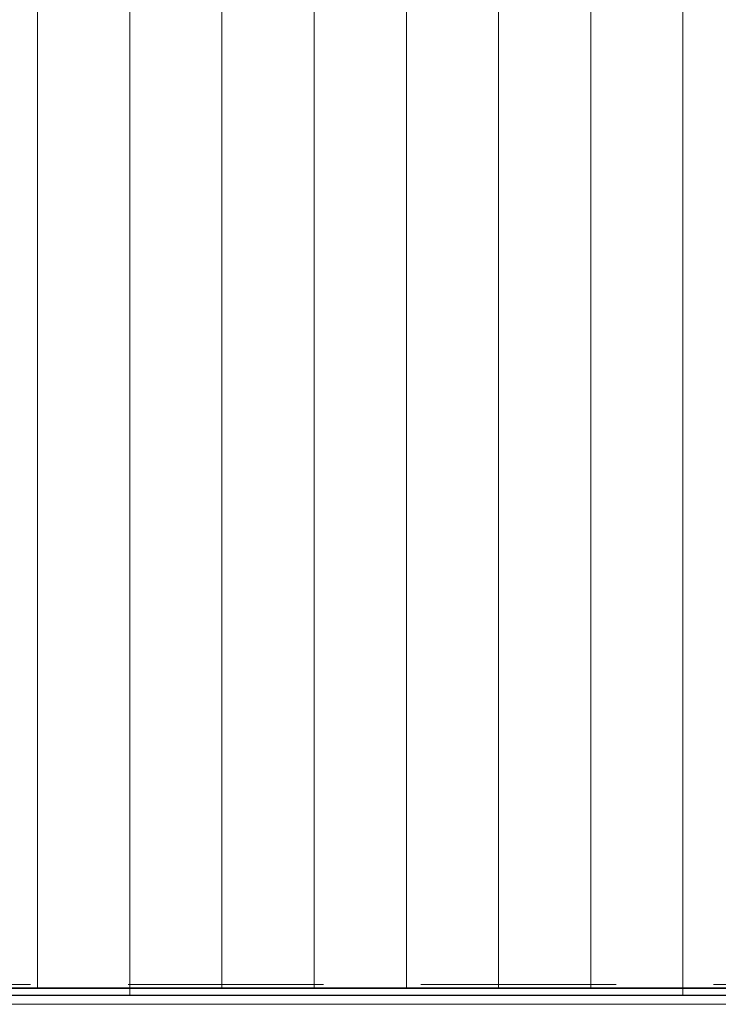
# Model space of a CAD drawing. Header units: millimetres. Extents: x -65 to 293624, y -1905 to 31061.
# Tile 45 of 256: x 34831 to 35589, y 15966 to 17034. Entities that reach past the tile are written whole.
import ezdxf

# ---------------------------------------------------------------- set-up
doc = ezdxf.new("R2010")
doc.units = ezdxf.units.MM
doc.header["$MEASUREMENT"] = 0
doc.linetypes.add('Hidden Line', pattern=[317.5, 211.666667, -105.833333])
for name, color, linetype in [('00 2D joon.AR', 7, 'Continuous'), ('1263 Katuse alusserv.AR', 7, 'Continuous'), ('1264 Katusevarustus.AR', 7, 'Continuous')]:
    doc.layers.add(name, color=color, linetype=linetype)

# ---------------------------------------------------------------- blocks, each defined once
blk = doc.blocks.new('*X261', base_point=(-38239, 12361.4))
at = {"layer": '1263 Katuse alusserv.AR', "color": 7, "linetype": 'Continuous', "lineweight": 13}
for p, q in [((34850.6, 17058.3), (34850.6, 16994.4)), ((34850.6, 17058.3), (34850.6, 16994.4)), ((34950.6, 17058.3), (34950.6, 16994.4)), ((34950.6, 17058.3), (34950.6, 16994.4)), ((35050.6, 17058.3), (35050.6, 16994.4)), ((35050.6, 17058.3), (35050.6, 16994.4)), ((35150.6, 17058.3), (35150.6, 16994.4)), ((35150.6, 17058.3), (35150.6, 16994.4)), ((35250.6, 17058.3), (35250.6, 16994.4)), ((35250.6, 17058.3), (35250.6, 16994.4)), ((35350.6, 17058.3), (35350.6, 16994.4)), ((35350.6, 17058.3), (35350.6, 16994.4)), ((35450.6, 17058.3), (35450.6, 16994.4)), ((35450.6, 17058.3), (35450.6, 16994.4)), ((35550.6, 17058.3), (35550.6, 16994.4)), ((35550.6, 17058.3), (35550.6, 16994.4)), ((34850.6, 16994.4), (34850.6, 16930.4)), ((34850.6, 16994.4), (34850.6, 16930.4)), ((34950.6, 16994.4), (34950.6, 16930.4)), ((34950.6, 16994.4), (34950.6, 16930.4)), ((35050.6, 16994.4), (35050.6, 16930.4)), ((35050.6, 16994.4), (35050.6, 16930.4)), ((35150.6, 16994.4), (35150.6, 16930.4)), ((35150.6, 16994.4), (35150.6, 16930.4)), ((35250.6, 16994.4), (35250.6, 16930.4)), ((35250.6, 16994.4), (35250.6, 16930.4)), ((35350.6, 16994.4), (35350.6, 16930.4)), ((35350.6, 16994.4), (35350.6, 16930.4)), ((35450.6, 16994.4), (35450.6, 16930.4)), ((35450.6, 16994.4), (35450.6, 16930.4)), ((35550.6, 16994.4), (35550.6, 16930.4)), ((35550.6, 16994.4), (35550.6, 16930.4)), ((34850.6, 16930.4), (34850.6, 16866.5)), ((34850.6, 16930.4), (34850.6, 16866.5)), ((34950.6, 16930.4), (34950.6, 16866.5)), ((34950.6, 16930.4), (34950.6, 16866.5)), ((35050.6, 16930.4), (35050.6, 16866.5)), ((35050.6, 16930.4), (35050.6, 16866.5)), ((35150.6, 16930.4), (35150.6, 16866.5)), ((35150.6, 16930.4), (35150.6, 16866.5)), ((35250.6, 16930.4), (35250.6, 16866.5)), ((35250.6, 16930.4), (35250.6, 16866.5)), ((35350.6, 16930.4), (35350.6, 16866.5)), ((35350.6, 16930.4), (35350.6, 16866.5)), ((35450.6, 16930.4), (35450.6, 16866.5)), ((35450.6, 16930.4), (35450.6, 16866.5)), ((35550.6, 16930.4), (35550.6, 16866.5)), ((35550.6, 16930.4), (35550.6, 16866.5)), ((34850.6, 16866.5), (34850.6, 16802.6)), ((34850.6, 16866.5), (34850.6, 16802.6)), ((34950.6, 16866.5), (34950.6, 16802.6)), ((34950.6, 16866.5), (34950.6, 16802.6)), ((35050.6, 16866.5), (35050.6, 16802.6)), ((35050.6, 16866.5), (35050.6, 16802.6)), ((35150.6, 16866.5), (35150.6, 16802.6)), ((35150.6, 16866.5), (35150.6, 16802.6)), ((35250.6, 16866.5), (35250.6, 16802.6)), ((35250.6, 16866.5), (35250.6, 16802.6)), ((35350.6, 16866.5), (35350.6, 16802.6)), ((35350.6, 16866.5), (35350.6, 16802.6)), ((35450.6, 16866.5), (35450.6, 16802.6)), ((35450.6, 16866.5), (35450.6, 16802.6)), ((35550.6, 16866.5), (35550.6, 16802.6)), ((35550.6, 16866.5), (35550.6, 16802.6)), ((34850.6, 16802.6), (34850.6, 16738.7)), ((34850.6, 16802.6), (34850.6, 16738.7)), ((34950.6, 16802.6), (34950.6, 16738.7)), ((34950.6, 16802.6), (34950.6, 16738.7)), ((35050.6, 16802.6), (35050.6, 16738.7)), ((35050.6, 16802.6), (35050.6, 16738.7)), ((35150.6, 16802.6), (35150.6, 16738.7)), ((35150.6, 16802.6), (35150.6, 16738.7)), ((35250.6, 16802.6), (35250.6, 16738.7)), ((35250.6, 16802.6), (35250.6, 16738.7)), ((35350.6, 16802.6), (35350.6, 16738.7)), ((35350.6, 16802.6), (35350.6, 16738.7)), ((35450.6, 16802.6), (35450.6, 16738.7)), ((35450.6, 16802.6), (35450.6, 16738.7)), ((35550.6, 16802.6), (35550.6, 16738.7)), ((35550.6, 16802.6), (35550.6, 16738.7)), ((34850.6, 16738.7), (34850.6, 16674.8)), ((34850.6, 16738.7), (34850.6, 16674.8)), ((34950.6, 16738.7), (34950.6, 16674.8)), ((34950.6, 16738.7), (34950.6, 16674.8)), ((35050.6, 16738.7), (35050.6, 16674.8)), ((35050.6, 16738.7), (35050.6, 16674.8)), ((35150.6, 16738.7), (35150.6, 16674.8)), ((35150.6, 16738.7), (35150.6, 16674.8)), ((35250.6, 16738.7), (35250.6, 16674.8)), ((35250.6, 16738.7), (35250.6, 16674.8)), ((35350.6, 16738.7), (35350.6, 16674.8)), ((35350.6, 16738.7), (35350.6, 16674.8)), ((35450.6, 16738.7), (35450.6, 16674.8)), ((35450.6, 16738.7), (35450.6, 16674.8)), ((35550.6, 16738.7), (35550.6, 16674.8)), ((35550.6, 16738.7), (35550.6, 16674.8)), ((34850.6, 16674.8), (34850.6, 16610.9)), ((34850.6, 16674.8), (34850.6, 16610.9)), ((34950.6, 16674.8), (34950.6, 16610.9)), ((34950.6, 16674.8), (34950.6, 16610.9)), ((35050.6, 16674.8), (35050.6, 16610.9)), ((35050.6, 16674.8), (35050.6, 16610.9)), ((35150.6, 16674.8), (35150.6, 16610.9)), ((35150.6, 16674.8), (35150.6, 16610.9)), ((35250.6, 16674.8), (35250.6, 16610.9)), ((35250.6, 16674.8), (35250.6, 16610.9)), ((35350.6, 16674.8), (35350.6, 16610.9)), ((35350.6, 16674.8), (35350.6, 16610.9)), ((35450.6, 16674.8), (35450.6, 16610.9)), ((35450.6, 16674.8), (35450.6, 16610.9)), ((35550.6, 16674.8), (35550.6, 16610.9)), ((35550.6, 16674.8), (35550.6, 16610.9)), ((34850.6, 16610.9), (34850.6, 16547)), ((34850.6, 16610.9), (34850.6, 16547)), ((34950.6, 16610.9), (34950.6, 16547)), ((34950.6, 16610.9), (34950.6, 16547)), ((35050.6, 16610.9), (35050.6, 16547)), ((35050.6, 16610.9), (35050.6, 16547)), ((35150.6, 16610.9), (35150.6, 16547)), ((35150.6, 16610.9), (35150.6, 16547)), ((35250.6, 16610.9), (35250.6, 16547)), ((35250.6, 16610.9), (35250.6, 16547)), ((35350.6, 16610.9), (35350.6, 16547)), ((35350.6, 16610.9), (35350.6, 16547)), ((35450.6, 16610.9), (35450.6, 16547)), ((35450.6, 16610.9), (35450.6, 16547)), ((35550.6, 16610.9), (35550.6, 16547)), ((35550.6, 16610.9), (35550.6, 16547)), ((34850.6, 16547), (34850.6, 16483)), ((34850.6, 16547), (34850.6, 16483)), ((34950.6, 16547), (34950.6, 16483)), ((34950.6, 16547), (34950.6, 16483)), ((35050.6, 16547), (35050.6, 16483)), ((35050.6, 16547), (35050.6, 16483)), ((35150.6, 16547), (35150.6, 16483)), ((35150.6, 16547), (35150.6, 16483)), ((35250.6, 16547), (35250.6, 16483)), ((35250.6, 16547), (35250.6, 16483)), ((35350.6, 16547), (35350.6, 16483)), ((35350.6, 16547), (35350.6, 16483)), ((35450.6, 16547), (35450.6, 16483)), ((35450.6, 16547), (35450.6, 16483)), ((35550.6, 16547), (35550.6, 16483)), ((35550.6, 16547), (35550.6, 16483)), ((34850.6, 16483), (34850.6, 16419.1)), ((34850.6, 16483), (34850.6, 16419.1)), ((34950.6, 16483), (34950.6, 16419.1)), ((34950.6, 16483), (34950.6, 16419.1)), ((35050.6, 16483), (35050.6, 16419.1)), ((35050.6, 16483), (35050.6, 16419.1)), ((35150.6, 16483), (35150.6, 16419.1)), ((35150.6, 16483), (35150.6, 16419.1)), ((35250.6, 16483), (35250.6, 16419.1)), ((35250.6, 16483), (35250.6, 16419.1)), ((35350.6, 16483), (35350.6, 16419.1)), ((35350.6, 16483), (35350.6, 16419.1)), ((35450.6, 16483), (35450.6, 16419.1)), ((35450.6, 16483), (35450.6, 16419.1)), ((35550.6, 16483), (35550.6, 16419.1)), ((35550.6, 16483), (35550.6, 16419.1)), ((34850.6, 16419.1), (34850.6, 16355.2)), ((34850.6, 16419.1), (34850.6, 16355.2)), ((34950.6, 16419.1), (34950.6, 16355.2)), ((34950.6, 16419.1), (34950.6, 16355.2)), ((35050.6, 16419.1), (35050.6, 16355.2)), ((35050.6, 16419.1), (35050.6, 16355.2)), ((35150.6, 16419.1), (35150.6, 16355.2)), ((35150.6, 16419.1), (35150.6, 16355.2)), ((35250.6, 16419.1), (35250.6, 16355.2)), ((35250.6, 16419.1), (35250.6, 16355.2)), ((35350.6, 16419.1), (35350.6, 16355.2)), ((35350.6, 16419.1), (35350.6, 16355.2)), ((35450.6, 16419.1), (35450.6, 16355.2)), ((35450.6, 16419.1), (35450.6, 16355.2)), ((35550.6, 16419.1), (35550.6, 16355.2)), ((35550.6, 16419.1), (35550.6, 16355.2)), ((34850.6, 16355.2), (34850.6, 16291.3)), ((34850.6, 16355.2), (34850.6, 16291.3)), ((34950.6, 16355.2), (34950.6, 16291.3)), ((34950.6, 16355.2), (34950.6, 16291.3)), ((35050.6, 16355.2), (35050.6, 16291.3)), ((35050.6, 16355.2), (35050.6, 16291.3)), ((35150.6, 16355.2), (35150.6, 16291.3)), ((35150.6, 16355.2), (35150.6, 16291.3)), ((35250.6, 16355.2), (35250.6, 16291.3)), ((35250.6, 16355.2), (35250.6, 16291.3)), ((35350.6, 16355.2), (35350.6, 16291.3)), ((35350.6, 16355.2), (35350.6, 16291.3)), ((35450.6, 16355.2), (35450.6, 16291.3)), ((35450.6, 16355.2), (35450.6, 16291.3)), ((35550.6, 16355.2), (35550.6, 16291.3)), ((35550.6, 16355.2), (35550.6, 16291.3)), ((34850.6, 16291.3), (34850.6, 16227.4)), ((34850.6, 16291.3), (34850.6, 16227.4)), ((34950.6, 16291.3), (34950.6, 16227.4)), ((34950.6, 16291.3), (34950.6, 16227.4)), ((35050.6, 16291.3), (35050.6, 16227.4)), ((35050.6, 16291.3), (35050.6, 16227.4)), ((35150.6, 16291.3), (35150.6, 16227.4)), ((35150.6, 16291.3), (35150.6, 16227.4)), ((35250.6, 16291.3), (35250.6, 16227.4)), ((35250.6, 16291.3), (35250.6, 16227.4)), ((35350.6, 16291.3), (35350.6, 16227.4)), ((35350.6, 16291.3), (35350.6, 16227.4)), ((35450.6, 16291.3), (35450.6, 16227.4)), ((35450.6, 16291.3), (35450.6, 16227.4)), ((35550.6, 16291.3), (35550.6, 16227.4)), ((35550.6, 16291.3), (35550.6, 16227.4)), ((34850.6, 16227.4), (34850.6, 16163.5)), ((34850.6, 16227.4), (34850.6, 16163.5)), ((34950.6, 16227.4), (34950.6, 16163.5)), ((34950.6, 16227.4), (34950.6, 16163.5)), ((35050.6, 16227.4), (35050.6, 16163.5)), ((35050.6, 16227.4), (35050.6, 16163.5)), ((35150.6, 16227.4), (35150.6, 16163.5)), ((35150.6, 16227.4), (35150.6, 16163.5)), ((35250.6, 16227.4), (35250.6, 16163.5)), ((35250.6, 16227.4), (35250.6, 16163.5)), ((35350.6, 16227.4), (35350.6, 16163.5)), ((35350.6, 16227.4), (35350.6, 16163.5)), ((35450.6, 16227.4), (35450.6, 16163.5)), ((35450.6, 16227.4), (35450.6, 16163.5)), ((35550.6, 16227.4), (35550.6, 16163.5)), ((35550.6, 16227.4), (35550.6, 16163.5)), ((34850.6, 16163.5), (34850.6, 16099.5)), ((34850.6, 16163.5), (34850.6, 16099.5)), ((34950.6, 16163.5), (34950.6, 16099.5)), ((34950.6, 16163.5), (34950.6, 16099.5)), ((35050.6, 16163.5), (35050.6, 16099.5)), ((35050.6, 16163.5), (35050.6, 16099.5)), ((35150.6, 16163.5), (35150.6, 16099.5)), ((35150.6, 16163.5), (35150.6, 16099.5)), ((35250.6, 16163.5), (35250.6, 16099.5)), ((35250.6, 16163.5), (35250.6, 16099.5)), ((35350.6, 16163.5), (35350.6, 16099.5)), ((35350.6, 16163.5), (35350.6, 16099.5)), ((35450.6, 16163.5), (35450.6, 16099.5)), ((35450.6, 16163.5), (35450.6, 16099.5)), ((35550.6, 16163.5), (35550.6, 16099.5)), ((35550.6, 16163.5), (35550.6, 16099.5)), ((34850.6, 16099.5), (34850.6, 16035.6)), ((34850.6, 16099.5), (34850.6, 16035.6)), ((34950.6, 16099.5), (34950.6, 16035.6)), ((34950.6, 16099.5), (34950.6, 16035.6)), ((35050.6, 16099.5), (35050.6, 16035.6)), ((35050.6, 16099.5), (35050.6, 16035.6)), ((35150.6, 16099.5), (35150.6, 16035.6)), ((35150.6, 16099.5), (35150.6, 16035.6)), ((35250.6, 16099.5), (35250.6, 16035.6)), ((35250.6, 16099.5), (35250.6, 16035.6)), ((35350.6, 16099.5), (35350.6, 16035.6)), ((35350.6, 16099.5), (35350.6, 16035.6)), ((35450.6, 16099.5), (35450.6, 16035.6)), ((35450.6, 16099.5), (35450.6, 16035.6)), ((35550.6, 16099.5), (35550.6, 16035.6)), ((35550.6, 16099.5), (35550.6, 16035.6)), ((34850.6, 16035.6), (34850.6, 15984.2)), ((34850.6, 16035.6), (34850.6, 15984.2)), ((34950.6, 16035.6), (34950.6, 15984.2)), ((34950.6, 16035.6), (34950.6, 15984.2)), ((35050.6, 16035.6), (35050.6, 15984.2)), ((35050.6, 16035.6), (35050.6, 15984.2)), ((35150.6, 16035.6), (35150.6, 15984.2)), ((35150.6, 16035.6), (35150.6, 15984.2)), ((35250.6, 16035.6), (35250.6, 15984.2)), ((35250.6, 16035.6), (35250.6, 15984.2)), ((35350.6, 16035.6), (35350.6, 15984.2)), ((35350.6, 16035.6), (35350.6, 15984.2)), ((35450.6, 16035.6), (35450.6, 15984.2)), ((35450.6, 16035.6), (35450.6, 15984.2)), ((35550.6, 16035.6), (35550.6, 15984.2)), ((35550.6, 16035.6), (35550.6, 15984.2))]:
    blk.add_line(p, q, dxfattribs=at)
blk = doc.blocks.new('*X262', base_point=(-38239, 12361.4))
at = {"layer": '1263 Katuse alusserv.AR', "color": 7, "linetype": 'Continuous', "lineweight": 13}
for p, q in [((34850.6, 17058.3), (34850.6, 16994.4)), ((34850.6, 17058.3), (34850.6, 16994.4)), ((34950.6, 17058.3), (34950.6, 16994.4)), ((34950.6, 17058.3), (34950.6, 16994.4)), ((35050.6, 17058.3), (35050.6, 16994.4)), ((35050.6, 17058.3), (35050.6, 16994.4)), ((35150.6, 17058.3), (35150.6, 16994.4)), ((35150.6, 17058.3), (35150.6, 16994.4)), ((35250.6, 17058.3), (35250.6, 16994.4)), ((35250.6, 17058.3), (35250.6, 16994.4)), ((35350.6, 17058.3), (35350.6, 16994.4)), ((35350.6, 17058.3), (35350.6, 16994.4)), ((35450.6, 17058.3), (35450.6, 16994.4)), ((35450.6, 17058.3), (35450.6, 16994.4)), ((35550.6, 17058.3), (35550.6, 16994.4)), ((35550.6, 17058.3), (35550.6, 16994.4)), ((34850.6, 16994.4), (34850.6, 16930.4)), ((34850.6, 16994.4), (34850.6, 16930.4)), ((34950.6, 16994.4), (34950.6, 16930.4)), ((34950.6, 16994.4), (34950.6, 16930.4)), ((35050.6, 16994.4), (35050.6, 16930.4)), ((35050.6, 16994.4), (35050.6, 16930.4)), ((35150.6, 16994.4), (35150.6, 16930.4)), ((35150.6, 16994.4), (35150.6, 16930.4)), ((35250.6, 16994.4), (35250.6, 16930.4)), ((35250.6, 16994.4), (35250.6, 16930.4)), ((35350.6, 16994.4), (35350.6, 16930.4)), ((35350.6, 16994.4), (35350.6, 16930.4)), ((35450.6, 16994.4), (35450.6, 16930.4)), ((35450.6, 16994.4), (35450.6, 16930.4)), ((35550.6, 16994.4), (35550.6, 16930.4)), ((35550.6, 16994.4), (35550.6, 16930.4)), ((34850.6, 16930.4), (34850.6, 16866.5)), ((34850.6, 16930.4), (34850.6, 16866.5)), ((34950.6, 16930.4), (34950.6, 16866.5)), ((34950.6, 16930.4), (34950.6, 16866.5)), ((35050.6, 16930.4), (35050.6, 16866.5)), ((35050.6, 16930.4), (35050.6, 16866.5)), ((35150.6, 16930.4), (35150.6, 16866.5)), ((35150.6, 16930.4), (35150.6, 16866.5)), ((35250.6, 16930.4), (35250.6, 16866.5)), ((35250.6, 16930.4), (35250.6, 16866.5)), ((35350.6, 16930.4), (35350.6, 16866.5)), ((35350.6, 16930.4), (35350.6, 16866.5)), ((35450.6, 16930.4), (35450.6, 16866.5)), ((35450.6, 16930.4), (35450.6, 16866.5)), ((35550.6, 16930.4), (35550.6, 16866.5)), ((35550.6, 16930.4), (35550.6, 16866.5)), ((34850.6, 16866.5), (34850.6, 16802.6)), ((34850.6, 16866.5), (34850.6, 16802.6)), ((34950.6, 16866.5), (34950.6, 16802.6)), ((34950.6, 16866.5), (34950.6, 16802.6)), ((35050.6, 16866.5), (35050.6, 16802.6)), ((35050.6, 16866.5), (35050.6, 16802.6)), ((35150.6, 16866.5), (35150.6, 16802.6)), ((35150.6, 16866.5), (35150.6, 16802.6)), ((35250.6, 16866.5), (35250.6, 16802.6)), ((35250.6, 16866.5), (35250.6, 16802.6)), ((35350.6, 16866.5), (35350.6, 16802.6)), ((35350.6, 16866.5), (35350.6, 16802.6)), ((35450.6, 16866.5), (35450.6, 16802.6)), ((35450.6, 16866.5), (35450.6, 16802.6)), ((35550.6, 16866.5), (35550.6, 16802.6)), ((35550.6, 16866.5), (35550.6, 16802.6)), ((34850.6, 16802.6), (34850.6, 16738.7)), ((34850.6, 16802.6), (34850.6, 16738.7)), ((34950.6, 16802.6), (34950.6, 16738.7)), ((34950.6, 16802.6), (34950.6, 16738.7)), ((35050.6, 16802.6), (35050.6, 16738.7)), ((35050.6, 16802.6), (35050.6, 16738.7)), ((35150.6, 16802.6), (35150.6, 16738.7)), ((35150.6, 16802.6), (35150.6, 16738.7)), ((35250.6, 16802.6), (35250.6, 16738.7)), ((35250.6, 16802.6), (35250.6, 16738.7)), ((35350.6, 16802.6), (35350.6, 16738.7)), ((35350.6, 16802.6), (35350.6, 16738.7)), ((35450.6, 16802.6), (35450.6, 16738.7)), ((35450.6, 16802.6), (35450.6, 16738.7)), ((35550.6, 16802.6), (35550.6, 16738.7)), ((35550.6, 16802.6), (35550.6, 16738.7)), ((34850.6, 16738.7), (34850.6, 16674.8)), ((34850.6, 16738.7), (34850.6, 16674.8)), ((34950.6, 16738.7), (34950.6, 16674.8)), ((34950.6, 16738.7), (34950.6, 16674.8)), ((35050.6, 16738.7), (35050.6, 16674.8)), ((35050.6, 16738.7), (35050.6, 16674.8)), ((35150.6, 16738.7), (35150.6, 16674.8)), ((35150.6, 16738.7), (35150.6, 16674.8)), ((35250.6, 16738.7), (35250.6, 16674.8)), ((35250.6, 16738.7), (35250.6, 16674.8)), ((35350.6, 16738.7), (35350.6, 16674.8)), ((35350.6, 16738.7), (35350.6, 16674.8)), ((35450.6, 16738.7), (35450.6, 16674.8)), ((35450.6, 16738.7), (35450.6, 16674.8)), ((35550.6, 16738.7), (35550.6, 16674.8)), ((35550.6, 16738.7), (35550.6, 16674.8)), ((34850.6, 16674.8), (34850.6, 16610.9)), ((34850.6, 16674.8), (34850.6, 16610.9)), ((34950.6, 16674.8), (34950.6, 16610.9)), ((34950.6, 16674.8), (34950.6, 16610.9)), ((35050.6, 16674.8), (35050.6, 16610.9)), ((35050.6, 16674.8), (35050.6, 16610.9)), ((35150.6, 16674.8), (35150.6, 16610.9)), ((35150.6, 16674.8), (35150.6, 16610.9)), ((35250.6, 16674.8), (35250.6, 16610.9)), ((35250.6, 16674.8), (35250.6, 16610.9)), ((35350.6, 16674.8), (35350.6, 16610.9)), ((35350.6, 16674.8), (35350.6, 16610.9)), ((35450.6, 16674.8), (35450.6, 16610.9)), ((35450.6, 16674.8), (35450.6, 16610.9)), ((35550.6, 16674.8), (35550.6, 16610.9)), ((35550.6, 16674.8), (35550.6, 16610.9)), ((34850.6, 16610.9), (34850.6, 16547)), ((34850.6, 16610.9), (34850.6, 16547)), ((34950.6, 16610.9), (34950.6, 16547)), ((34950.6, 16610.9), (34950.6, 16547)), ((35050.6, 16610.9), (35050.6, 16547)), ((35050.6, 16610.9), (35050.6, 16547)), ((35150.6, 16610.9), (35150.6, 16547)), ((35150.6, 16610.9), (35150.6, 16547)), ((35250.6, 16610.9), (35250.6, 16547)), ((35250.6, 16610.9), (35250.6, 16547)), ((35350.6, 16610.9), (35350.6, 16547)), ((35350.6, 16610.9), (35350.6, 16547)), ((35450.6, 16610.9), (35450.6, 16547)), ((35450.6, 16610.9), (35450.6, 16547)), ((35550.6, 16610.9), (35550.6, 16547)), ((35550.6, 16610.9), (35550.6, 16547)), ((34850.6, 16547), (34850.6, 16483)), ((34850.6, 16547), (34850.6, 16483)), ((34950.6, 16547), (34950.6, 16483)), ((34950.6, 16547), (34950.6, 16483)), ((35050.6, 16547), (35050.6, 16483)), ((35050.6, 16547), (35050.6, 16483)), ((35150.6, 16547), (35150.6, 16483)), ((35150.6, 16547), (35150.6, 16483)), ((35250.6, 16547), (35250.6, 16483)), ((35250.6, 16547), (35250.6, 16483)), ((35350.6, 16547), (35350.6, 16483)), ((35350.6, 16547), (35350.6, 16483)), ((35450.6, 16547), (35450.6, 16483)), ((35450.6, 16547), (35450.6, 16483)), ((35550.6, 16547), (35550.6, 16483)), ((35550.6, 16547), (35550.6, 16483)), ((34850.6, 16483), (34850.6, 16419.1)), ((34850.6, 16483), (34850.6, 16419.1)), ((34950.6, 16483), (34950.6, 16419.1)), ((34950.6, 16483), (34950.6, 16419.1)), ((35050.6, 16483), (35050.6, 16419.1)), ((35050.6, 16483), (35050.6, 16419.1)), ((35150.6, 16483), (35150.6, 16419.1)), ((35150.6, 16483), (35150.6, 16419.1)), ((35250.6, 16483), (35250.6, 16419.1)), ((35250.6, 16483), (35250.6, 16419.1)), ((35350.6, 16483), (35350.6, 16419.1)), ((35350.6, 16483), (35350.6, 16419.1)), ((35450.6, 16483), (35450.6, 16419.1)), ((35450.6, 16483), (35450.6, 16419.1)), ((35550.6, 16483), (35550.6, 16419.1)), ((35550.6, 16483), (35550.6, 16419.1)), ((34850.6, 16419.1), (34850.6, 16355.2)), ((34850.6, 16419.1), (34850.6, 16355.2)), ((34950.6, 16419.1), (34950.6, 16355.2)), ((34950.6, 16419.1), (34950.6, 16355.2)), ((35050.6, 16419.1), (35050.6, 16355.2)), ((35050.6, 16419.1), (35050.6, 16355.2)), ((35150.6, 16419.1), (35150.6, 16355.2)), ((35150.6, 16419.1), (35150.6, 16355.2)), ((35250.6, 16419.1), (35250.6, 16355.2)), ((35250.6, 16419.1), (35250.6, 16355.2)), ((35350.6, 16419.1), (35350.6, 16355.2)), ((35350.6, 16419.1), (35350.6, 16355.2)), ((35450.6, 16419.1), (35450.6, 16355.2)), ((35450.6, 16419.1), (35450.6, 16355.2)), ((35550.6, 16419.1), (35550.6, 16355.2)), ((35550.6, 16419.1), (35550.6, 16355.2)), ((34850.6, 16355.2), (34850.6, 16291.3)), ((34850.6, 16355.2), (34850.6, 16291.3)), ((34950.6, 16355.2), (34950.6, 16291.3)), ((34950.6, 16355.2), (34950.6, 16291.3)), ((35050.6, 16355.2), (35050.6, 16291.3)), ((35050.6, 16355.2), (35050.6, 16291.3)), ((35150.6, 16355.2), (35150.6, 16291.3)), ((35150.6, 16355.2), (35150.6, 16291.3)), ((35250.6, 16355.2), (35250.6, 16291.3)), ((35250.6, 16355.2), (35250.6, 16291.3)), ((35350.6, 16355.2), (35350.6, 16291.3)), ((35350.6, 16355.2), (35350.6, 16291.3)), ((35450.6, 16355.2), (35450.6, 16291.3)), ((35450.6, 16355.2), (35450.6, 16291.3)), ((35550.6, 16355.2), (35550.6, 16291.3)), ((35550.6, 16355.2), (35550.6, 16291.3)), ((34850.6, 16291.3), (34850.6, 16227.4)), ((34850.6, 16291.3), (34850.6, 16227.4)), ((34950.6, 16291.3), (34950.6, 16227.4)), ((34950.6, 16291.3), (34950.6, 16227.4)), ((35050.6, 16291.3), (35050.6, 16227.4)), ((35050.6, 16291.3), (35050.6, 16227.4)), ((35150.6, 16291.3), (35150.6, 16227.4)), ((35150.6, 16291.3), (35150.6, 16227.4)), ((35250.6, 16291.3), (35250.6, 16227.4)), ((35250.6, 16291.3), (35250.6, 16227.4)), ((35350.6, 16291.3), (35350.6, 16227.4)), ((35350.6, 16291.3), (35350.6, 16227.4)), ((35450.6, 16291.3), (35450.6, 16227.4)), ((35450.6, 16291.3), (35450.6, 16227.4)), ((35550.6, 16291.3), (35550.6, 16227.4)), ((35550.6, 16291.3), (35550.6, 16227.4)), ((34850.6, 16227.4), (34850.6, 16163.5)), ((34850.6, 16227.4), (34850.6, 16163.5)), ((34950.6, 16227.4), (34950.6, 16163.5)), ((34950.6, 16227.4), (34950.6, 16163.5)), ((35050.6, 16227.4), (35050.6, 16163.5)), ((35050.6, 16227.4), (35050.6, 16163.5)), ((35150.6, 16227.4), (35150.6, 16163.5)), ((35150.6, 16227.4), (35150.6, 16163.5)), ((35250.6, 16227.4), (35250.6, 16163.5)), ((35250.6, 16227.4), (35250.6, 16163.5)), ((35350.6, 16227.4), (35350.6, 16163.5)), ((35350.6, 16227.4), (35350.6, 16163.5)), ((35450.6, 16227.4), (35450.6, 16163.5)), ((35450.6, 16227.4), (35450.6, 16163.5)), ((35550.6, 16227.4), (35550.6, 16163.5)), ((35550.6, 16227.4), (35550.6, 16163.5)), ((34850.6, 16163.5), (34850.6, 16099.5)), ((34850.6, 16163.5), (34850.6, 16099.5)), ((34950.6, 16163.5), (34950.6, 16099.5)), ((34950.6, 16163.5), (34950.6, 16099.5)), ((35050.6, 16163.5), (35050.6, 16099.5)), ((35050.6, 16163.5), (35050.6, 16099.5)), ((35150.6, 16163.5), (35150.6, 16099.5)), ((35150.6, 16163.5), (35150.6, 16099.5)), ((35250.6, 16163.5), (35250.6, 16099.5)), ((35250.6, 16163.5), (35250.6, 16099.5)), ((35350.6, 16163.5), (35350.6, 16099.5)), ((35350.6, 16163.5), (35350.6, 16099.5)), ((35450.6, 16163.5), (35450.6, 16099.5)), ((35450.6, 16163.5), (35450.6, 16099.5)), ((35550.6, 16163.5), (35550.6, 16099.5)), ((35550.6, 16163.5), (35550.6, 16099.5)), ((34850.6, 16099.5), (34850.6, 16035.6)), ((34850.6, 16099.5), (34850.6, 16035.6)), ((34950.6, 16099.5), (34950.6, 16035.6)), ((34950.6, 16099.5), (34950.6, 16035.6)), ((35050.6, 16099.5), (35050.6, 16035.6)), ((35050.6, 16099.5), (35050.6, 16035.6)), ((35150.6, 16099.5), (35150.6, 16035.6)), ((35150.6, 16099.5), (35150.6, 16035.6)), ((35250.6, 16099.5), (35250.6, 16035.6)), ((35250.6, 16099.5), (35250.6, 16035.6)), ((35350.6, 16099.5), (35350.6, 16035.6)), ((35350.6, 16099.5), (35350.6, 16035.6)), ((35450.6, 16099.5), (35450.6, 16035.6)), ((35450.6, 16099.5), (35450.6, 16035.6)), ((35550.6, 16099.5), (35550.6, 16035.6)), ((35550.6, 16099.5), (35550.6, 16035.6)), ((34850.6, 16035.6), (34850.6, 15984.2)), ((34850.6, 16035.6), (34850.6, 15984.2)), ((34950.6, 16035.6), (34950.6, 15984.2)), ((34950.6, 16035.6), (34950.6, 15984.2)), ((35050.6, 16035.6), (35050.6, 15984.2)), ((35050.6, 16035.6), (35050.6, 15984.2)), ((35150.6, 16035.6), (35150.6, 15984.2)), ((35150.6, 16035.6), (35150.6, 15984.2)), ((35250.6, 16035.6), (35250.6, 15984.2)), ((35250.6, 16035.6), (35250.6, 15984.2)), ((35350.6, 16035.6), (35350.6, 15984.2)), ((35350.6, 16035.6), (35350.6, 15984.2)), ((35450.6, 16035.6), (35450.6, 15984.2)), ((35450.6, 16035.6), (35450.6, 15984.2)), ((35550.6, 16035.6), (35550.6, 15984.2)), ((35550.6, 16035.6), (35550.6, 15984.2))]:
    blk.add_line(p, q, dxfattribs=at)
blk = doc.blocks.new('*X269', base_point=(-38239, 12361.4))
at = {"layer": '1263 Katuse alusserv.AR', "color": 7, "linetype": 'Continuous', "lineweight": 13}
for p, q in [((34950.6, 15983.7), (34950.6, 15976.3)), ((35550.6, 15983.7), (35550.6, 15976.3))]:
    blk.add_line(p, q, dxfattribs=at)
blk = doc.blocks.new('*X270', base_point=(-38239, 12361.4))
at = {"layer": '1263 Katuse alusserv.AR', "color": 7, "linetype": 'Continuous', "lineweight": 13}
for p, q in [((34950.6, 15983.7), (34950.6, 15976.3)), ((35550.6, 15983.7), (35550.6, 15976.3))]:
    blk.add_line(p, q, dxfattribs=at)
blk = doc.blocks.new('*X273', base_point=(-38239, 12361.4))
at = {"layer": '1263 Katuse alusserv.AR', "color": 7, "linetype": 'Continuous', "lineweight": 13}
for p, q in [((34850.6, 15976.3), (34850.6, 15975.9)), ((34850.6, 15976.3), (34850.6, 15975.9)), ((34950.6, 15976.3), (34950.6, 15975.9)), ((34950.6, 15976.3), (34950.6, 15975.9)), ((35050.6, 15976.3), (35050.6, 15975.9)), ((35050.6, 15976.3), (35050.6, 15975.9)), ((35150.6, 15976.3), (35150.6, 15975.9)), ((35150.6, 15976.3), (35150.6, 15975.9)), ((35250.6, 15976.3), (35250.6, 15975.9)), ((35250.6, 15976.3), (35250.6, 15975.9)), ((35350.6, 15976.3), (35350.6, 15975.9)), ((35350.6, 15976.3), (35350.6, 15975.9)), ((35450.6, 15976.3), (35450.6, 15975.9)), ((35450.6, 15976.3), (35450.6, 15975.9)), ((35550.6, 15976.3), (35550.6, 15975.9)), ((35550.6, 15976.3), (35550.6, 15975.9))]:
    blk.add_line(p, q, dxfattribs=at)
blk = doc.blocks.new('*X274', base_point=(-38239, 12361.4))
at = {"layer": '1263 Katuse alusserv.AR', "color": 7, "linetype": 'Continuous', "lineweight": 13}
for p, q in [((34850.6, 15976.3), (34850.6, 15975.9)), ((34850.6, 15976.3), (34850.6, 15975.9)), ((34950.6, 15976.3), (34950.6, 15975.9)), ((34950.6, 15976.3), (34950.6, 15975.9)), ((35050.6, 15976.3), (35050.6, 15975.9)), ((35050.6, 15976.3), (35050.6, 15975.9)), ((35150.6, 15976.3), (35150.6, 15975.9)), ((35150.6, 15976.3), (35150.6, 15975.9)), ((35250.6, 15976.3), (35250.6, 15975.9)), ((35250.6, 15976.3), (35250.6, 15975.9)), ((35350.6, 15976.3), (35350.6, 15975.9)), ((35350.6, 15976.3), (35350.6, 15975.9)), ((35450.6, 15976.3), (35450.6, 15975.9)), ((35450.6, 15976.3), (35450.6, 15975.9)), ((35550.6, 15976.3), (35550.6, 15975.9)), ((35550.6, 15976.3), (35550.6, 15975.9))]:
    blk.add_line(p, q, dxfattribs=at)
blk = doc.blocks.new('Section Element_243_2', base_point=(-38239, 12361.4))
at = {"layer": '1263 Katuse alusserv.AR', "color": 7, "linetype": 'Continuous', "lineweight": 13}
for p, q in [((28538.9, 15984.2), (43415.6, 15984.2)), ((28484.9, 15975.9), (43415.6, 15975.9)), ((43415.6, 15976.3), (28487.6, 15976.3))]:
    blk.add_line(p, q, dxfattribs=at)
at = {"layer": '1263 Katuse alusserv.AR', "lineweight": 0}
for name in ['*X261', '*X262', '*X269', '*X270', '*X273', '*X274']:
    blk.add_blockref(name, (-38239, 12361.4), dxfattribs=at)
blk = doc.blocks.new('Section Element_1029_2', base_point=(-38239, 12361.4))
at = {"layer": '1264 Katusevarustus.AR', "color": 7, "linetype": 'Continuous', "lineweight": 13}
for p, q in [((28529.4, 15983.7), (43415.6, 15983.7)), ((28469, 15975.9), (43415.6, 15975.9)), ((28398.9, 15966.4), (43415.6, 15966.4))]:
    blk.add_line(p, q, dxfattribs=at)

msp = doc.modelspace()

# ---------------------------------------------------------------- linework, layer by layer
at = {"layer": '00 2D joon.AR', "color": 41, "linetype": 'Hidden Line', "lineweight": 13, "true_color": 0xffeda8, "flags": 128}
msp.add_lwpolyline([(43415.6, 15988), (28543.4, 15988), (28543.4, 15966.4), (43415.6, 15966.4)], close=True, dxfattribs=at)

# ---------------------------------------------------------------- block references
at = {"layer": '1263 Katuse alusserv.AR', "lineweight": 0}
msp.add_blockref('Section Element_243_2', (-38239, 12361.4), dxfattribs=at)
at = {"layer": '1264 Katusevarustus.AR', "lineweight": 0}
msp.add_blockref('Section Element_1029_2', (-38239, 12361.4), dxfattribs=at)

doc.saveas('drawing.dxf')
